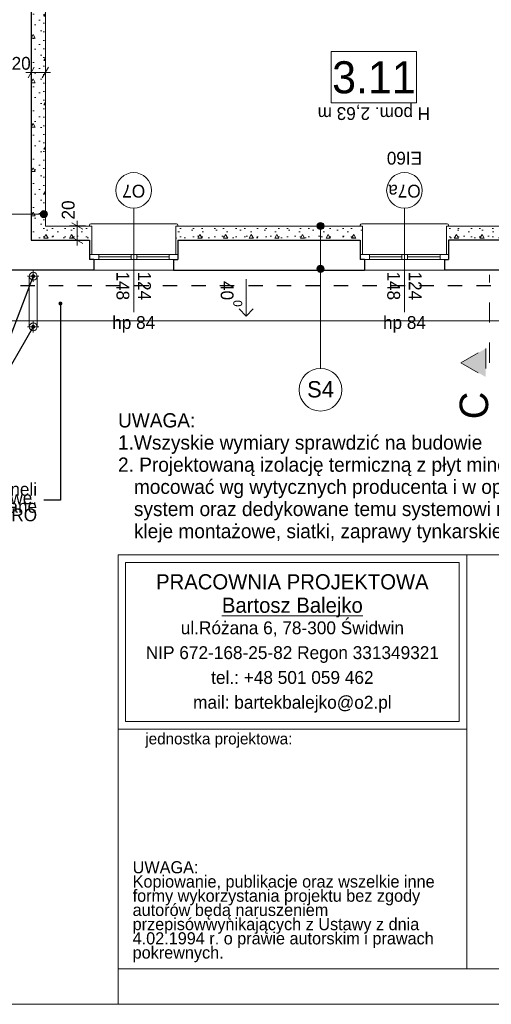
# Model space of a CAD drawing. Extents: x -145259 to -66341, y -2316 to 227384.
# Tile 130 of 143: x -87639 to -81020, y 157284 to 171111. Entities that reach past the tile are written whole.
import ezdxf

# ---------------------------------------------------------------- set-up
doc = ezdxf.new("R2010")
doc.units = 0
doc.header["$MEASUREMENT"] = 0
doc.linetypes.add('Dashed', pattern=[564.444447, 282.222223, -282.222223])
doc.linetypes.add('Przerywana', pattern=[400, 200, -200])
for name, color, linetype in [('Arch ocieplenie', 7, 'Continuous'), ('Arch opisy', 7, 'Continuous'), ('Arch wymiary', 7, 'Continuous'), ('INWENT ODWODNIENIE', 7, 'Continuous')]:
    doc.layers.add(name, color=color, linetype=linetype)
for name, color, linetype, lineweight in [('Arch ocieplenie_Nr_Pióra__21', 7, 'Continuous', 13), ('Arch opisy okien_Nr_Pióra__21', 7, 'Continuous', 13), ('Arch opisy_Nr_Pióra__1', 7, 'Continuous', 25), ('Arch opisy_Nr_Pióra__21', 7, 'Continuous', 13), ('Arch opisy_Nr_Pióra__5', 7, 'Continuous', 13), ('arch przekroje_Nr_Pióra__21', 7, 'Continuous', 13), ('arch przekroje_Nr_Pióra__5', 7, 'Continuous', 13), ('ARCH TABELA_Nr_Pióra__21', 7, 'Continuous', 13), ('ARCH TABELA_Nr_Pióra__7', 7, 'Continuous', 13), ('Arch wymiary_Nr_Pióra__21', 7, 'Continuous', 13), ('Arch wymiary_Nr_Pióra__5', 7, 'Continuous', 13), ('INWENT DACH_Nr_Pióra__21', 7, 'Continuous', 13), ('INWENT ODWODNIENIE_Nr_Pióra__21', 7, 'Continuous', 13), ('INWENT ODWODNIENIE_Nr_Pióra__5', 7, 'Continuous', 13), ('INWENT OPISY_Nr_Pióra__21', 7, 'Continuous', 13), ('INWENT OPISY_Nr_Pióra__5', 7, 'Continuous', 13), ('INWENT. OKNA_Nr_Pióra__21', 7, 'Continuous', 13), ('INWENT.ŚCIANY_Nr_Pióra__1', 7, 'Continuous', 25), ('INWENT.ŚCIANY_Nr_Pióra__21', 7, 'Continuous', 13)]:
    doc.layers.add(name, color=color, linetype=linetype, lineweight=lineweight)
doc.styles.add('GENERATED_STYLE_1', font='txt')
doc.styles.add('GENERATED_STYLE_10', font='txt')
doc.styles.add('GENERATED_STYLE_12', font='txt')
doc.styles.add('GENERATED_STYLE_5', font='txt')
doc.styles.add('GENERATED_STYLE_6', font='txt')
doc.styles.add('GENERATED_STYLE_7', font='txt')
doc.styles.add('GENERATED_STYLE_8', font='txt')
doc.styles.add('GENERATED_STYLE_9', font='txt')
doc.dimstyles.new('GENERATED_STYLE__2', dxfattribs={"dimtxt": 179.999995, "dimasz": 114, "dimexe": 0.18, "dimexo": 0, "dimgap": 0.09, "dimtad": 1, "dimtih": 1, "dimtoh": 1, "dimdec": 0, "dimlfac": 0.1, "dimzin": 0, "dimdsep": 46, "dimtxsty": 'GENERATED_STYLE_1', "dimblk": 'ARROWHEAD_2', "dimblk1": 'ARROWHEAD_2', "dimblk2": 'ARROWHEAD_2', "dimcen": 0.09, "dimclrd": 7, "dimclre": 7, "dimclrt": 7, "dimazin": 0, "dimtfac": 1, "dimtdec": 4, "dimtmove": 0, "dimatfit": 3, "dimfxl": 0, "dimtolj": 1, "dimtzin": 0, "dimarcsym": 0})
doc.dimstyles.new('GENERATED_STYLE__4', dxfattribs={"dimtxt": 179.999995, "dimasz": 114, "dimexe": 0.18, "dimexo": 0, "dimgap": 0.09, "dimtad": 1, "dimdec": 0, "dimlfac": 0.1, "dimzin": 0, "dimdsep": 46, "dimtxsty": 'GENERATED_STYLE_1', "dimblk": 'ARROWHEAD_2', "dimblk1": 'ARROWHEAD_2', "dimblk2": 'ARROWHEAD_2', "dimcen": 0.09, "dimclrd": 7, "dimclre": 7, "dimclrt": 7, "dimazin": 0, "dimtfac": 1, "dimtdec": 4, "dimtmove": 2, "dimatfit": 3, "dimfxl": 0, "dimtolj": 1, "dimtzin": 0, "dimarcsym": 0})
doc.dimstyles.new('GENERATED_STYLE__9', dxfattribs={"dimtxt": 0.18, "dimasz": 109.44, "dimexe": 0.18, "dimexo": 0.0625, "dimgap": 0.09, "dimtad": 0, "dimtih": 1, "dimtoh": 1, "dimdec": 4, "dimzin": 0, "dimdsep": 46, "dimcen": 0.09, "dimadec": 0, "dimazin": 0, "dimtfac": 1, "dimtdec": 4, "dimtmove": 0, "dimatfit": 3, "dimldrblk": 'ARROWHEAD_11', "dimfxl": 0, "dimtolj": 1, "dimtzin": 0, "dimarcsym": 0})
pattern_1 = [(0, (0, 0), (0, 623.5383), [60, -300]), (0, (180, 311.8), (0, 623.5383), [60, -300]), (60, (0, 0), (-540, 311.7692), [60, -300]), (60, (360, 0), (-540, 311.7692), [60, -300]), (120, (60, 0), (540, 311.7692), [60, -300]), (120, (420, 0), (540, 311.7692), [60, -300]), (0, (0, 60), (0, 120.000005), [0, -120.000005, 0, -180.00001]), (45, (60, 60), (-84.85282, 84.85282), [0, -90, 0, -150.000006])]

# ---------------------------------------------------------------- blocks, each defined once
blk = doc.blocks.new('Ściana_606', base_point=(-81619, 168014))
at = {"layer": 'Arch ocieplenie_Nr_Pióra__21', "linetype": 'Continuous'}
h = blk.add_hatch(dxfattribs=at)
h.set_pattern_fill('Structural_Concrete', color=256, style=0, pattern_type=2)
h.set_pattern_definition(pattern_1)
h.paths.add_polyline_path([(-81649, 168214), (-81649, 167814), (-81619, 167814), (-81619, 168014)], flags=0)
for p, q in [((-81649, 168214), (-81649, 167814)), ((-81619, 167814), (-81619, 168014)), ((-81649, 167814), (-81619, 167814))]:
    blk.add_line(p, q, dxfattribs=at)
blk = doc.blocks.new('Ściana_607', base_point=(-82859, 167814))
at = {"layer": 'Arch ocieplenie_Nr_Pióra__21', "linetype": 'Continuous'}
h = blk.add_hatch(dxfattribs=at)
h.set_pattern_fill('Structural_Concrete', color=256, style=0, pattern_type=2)
h.set_pattern_definition(pattern_1)
h.paths.add_polyline_path([(-82829, 167814), (-82829, 168214), (-82859, 168014), (-82859, 167814)], flags=0)
for p, q in [((-82829, 167814), (-82829, 168214)), ((-82859, 168014), (-82859, 167814)), ((-82859, 167814), (-82829, 167814))]:
    blk.add_line(p, q, dxfattribs=at)
blk = doc.blocks.new('Ściana_608', base_point=(-85419, 168014))
at = {"layer": 'Arch ocieplenie_Nr_Pióra__21', "linetype": 'Continuous'}
h = blk.add_hatch(dxfattribs=at)
h.set_pattern_fill('Structural_Concrete', color=256, style=0, pattern_type=2)
h.set_pattern_definition(pattern_1)
h.paths.add_polyline_path([(-85449, 168214), (-85449, 167814), (-85419, 167814), (-85419, 168014)], flags=0)
for p, q in [((-85449, 168214), (-85449, 167814)), ((-85419, 167814), (-85419, 168014)), ((-85449, 167814), (-85419, 167814))]:
    blk.add_line(p, q, dxfattribs=at)
blk = doc.blocks.new('Ściana_609', base_point=(-86659, 167814))
at = {"layer": 'Arch ocieplenie_Nr_Pióra__21', "linetype": 'Continuous'}
h = blk.add_hatch(dxfattribs=at)
h.set_pattern_fill('Structural_Concrete', color=256, style=0, pattern_type=2)
h.set_pattern_definition(pattern_1)
h.paths.add_polyline_path([(-86629, 167814), (-86629, 168214), (-86659, 168014), (-86659, 167814)], flags=0)
for p, q in [((-86629, 167814), (-86629, 168214)), ((-86659, 168014), (-86659, 167814)), ((-86659, 167814), (-86629, 167814))]:
    blk.add_line(p, q, dxfattribs=at)
blk = doc.blocks.new('Ściana_620', base_point=(-80559, 168014))
at = {"layer": 'Arch ocieplenie_Nr_Pióra__21', "linetype": 'Continuous'}
h = blk.add_hatch(dxfattribs=at)
h.set_pattern_fill('Structural_Concrete', color=256, style=0, pattern_type=2)
h.set_pattern_definition(pattern_1)
h.paths.add_polyline_path([(-80529, 168214), (-81649, 168214), (-81619, 168014), (-80559, 168014)], flags=0)
for p, q in [((-80529, 168214), (-81649, 168214)), ((-81619, 168014), (-80559, 168014))]:
    blk.add_line(p, q, dxfattribs=at)
blk = doc.blocks.new('Ściana_621', base_point=(-82859, 168014))
at = {"layer": 'Arch ocieplenie_Nr_Pióra__21', "linetype": 'Continuous'}
h = blk.add_hatch(dxfattribs=at)
h.set_pattern_fill('Structural_Concrete', color=256, style=0, pattern_type=2)
h.set_pattern_definition(pattern_1)
h.paths.add_polyline_path([(-82829, 168214), (-85449, 168214), (-85419, 168014), (-82859, 168014)], flags=0)
for p, q in [((-82829, 168214), (-85449, 168214)), ((-85419, 168014), (-82859, 168014))]:
    blk.add_line(p, q, dxfattribs=at)
blk = doc.blocks.new('Ściana_622', base_point=(-86659, 168014))
at = {"layer": 'Arch ocieplenie_Nr_Pióra__21', "linetype": 'Continuous'}
h = blk.add_hatch(dxfattribs=at)
h.set_pattern_fill('Structural_Concrete', color=256, style=0, pattern_type=2)
h.set_pattern_definition(pattern_1)
h.paths.add_polyline_path([(-86629, 168214), (-87279, 168214), (-87479, 168014), (-86659, 168014)], flags=0)
for p, q in [((-86629, 168214), (-87279, 168214)), ((-87479, 168014), (-86659, 168014))]:
    blk.add_line(p, q, dxfattribs=at)
blk = doc.blocks.new('Ściana_623', base_point=(-87479, 168014))
at = {"layer": 'Arch ocieplenie_Nr_Pióra__21', "linetype": 'Continuous'}
h = blk.add_hatch(dxfattribs=at)
h.set_pattern_fill('Structural_Concrete', color=256, style=0, pattern_type=2)
h.set_pattern_definition(pattern_1)
h.paths.add_polyline_path([(-87279, 168214), (-87279, 171494), (-87479, 171494), (-87479, 168014)], flags=0)
for p, q in [((-87279, 171494), (-87479, 171494)), ((-87479, 171494), (-87479, 168014)), ((-87279, 168214), (-87279, 171494))]:
    blk.add_line(p, q, dxfattribs=at)
blk = doc.blocks.new('Linia_107', base_point=(-84460, 167469))
at = {"layer": 'INWENT ODWODNIENIE_Nr_Pióra__21', "linetype": 'Continuous'}
for q in [(-84560, 167050), (-84360, 167050)]:
    blk.add_line((-84460, 166950), q, dxfattribs=at)
at = {"layer": 'INWENT ODWODNIENIE_Nr_Pióra__5', "linetype": 'Continuous'}
blk.add_line((-84460, 167469), (-84460, 166950), dxfattribs=at)
blk = doc.blocks.new('Linia_119', base_point=(-87299, 168380))
at = {"layer": 'Arch opisy_Nr_Pióra__21', "linetype": 'Continuous'}
for points in [[(-87849, 168380), (-87853, 168399), (-87863, 168415), (-87880, 168426), (-87899, 168430), (-87918, 168426), (-87934, 168415), (-87945, 168399), (-87949, 168380), (-87945, 168361), (-87934, 168344), (-87918, 168333), (-87899, 168330), (-87880, 168333), (-87863, 168344), (-87853, 168361)], [(-87249, 168380), (-87253, 168399), (-87263, 168415), (-87280, 168426), (-87299, 168430), (-87318, 168426), (-87334, 168415), (-87345, 168399), (-87349, 168380), (-87345, 168361), (-87334, 168344), (-87318, 168333), (-87299, 168330), (-87280, 168333), (-87263, 168344), (-87253, 168361)]]:
    blk.add_hatch(color=256, dxfattribs=at).paths.add_polyline_path(points, flags=0)
blk.add_line((-87349, 168380), (-87849, 168380), dxfattribs=at)
for centre in [(-87899, 168380), (-87299, 168380)]:
    blk.add_circle(centre, 50, dxfattribs=at)
blk = doc.blocks.new('Linia_127', base_point=(-83417, 168214))
at = {"layer": 'Arch opisy_Nr_Pióra__21', "linetype": 'Continuous'}
for points in [[(-83367, 168214), (-83370, 168233), (-83381, 168249), (-83397, 168260), (-83417, 168264), (-83436, 168260), (-83452, 168249), (-83463, 168233), (-83467, 168214), (-83463, 168194), (-83452, 168178), (-83436, 168167), (-83417, 168164), (-83397, 168167), (-83381, 168178), (-83370, 168194)], [(-83367, 167614), (-83370, 167633), (-83381, 167649), (-83397, 167660), (-83417, 167664), (-83436, 167660), (-83452, 167649), (-83463, 167633), (-83467, 167614), (-83463, 167594), (-83452, 167578), (-83436, 167567), (-83417, 167564), (-83397, 167567), (-83381, 167578), (-83370, 167594)]]:
    blk.add_hatch(color=256, dxfattribs=at).paths.add_polyline_path(points, flags=0)
blk.add_line((-83417, 168164), (-83417, 167664), dxfattribs=at)
for centre in [(-83417, 168214), (-83417, 167614)]:
    blk.add_circle(centre, 50, dxfattribs=at)
blk = doc.blocks.new('Linia_128', base_point=(-83417, 167614))
at = {"layer": 'Arch opisy_Nr_Pióra__21', "linetype": 'Continuous'}
blk.add_line((-83417, 167614), (-83417, 166215), dxfattribs=at)
blk.add_circle((-83417, 165915), 300, dxfattribs=at)
blk = doc.blocks.new('*D1606')
at = {"layer": 'Arch wymiary_Nr_Pióra__5', "linetype": 'Continuous'}
for p, q in [((-86830, 168214), (-86830, 168287)), ((-86717, 168214), (-86942, 168214)), ((-86755, 168170), (-86905, 168257)), ((-86830, 168014), (-86830, 168214)), ((-86717, 168014), (-86942, 168014)), ((-86905, 168057), (-86755, 167970)), ((-86830, 167940), (-86830, 168014))]:
    blk.add_line(p, q, dxfattribs=at)
at = {"layer": 'Arch wymiary_Nr_Pióra__21', "insert": (-86866, 168305), "char_height": 180, "attachment_point": 7, "rotation": 90, "style": 'GENERATED_STYLE_1'}
blk.add_mtext('{20}', dxfattribs=at)
blk = doc.blocks.new('ARROWHEAD_2')
at = {"color": 0, "linetype": 'Continuous', "lineweight": 0}
for p, q in [((0, 0), (-1, 0)), ((-0.38, -0.66), (0.38, 0.66))]:
    blk.add_line(p, q, dxfattribs=at)
blk = doc.blocks.new('*D1607')
at = {"layer": 'Arch wymiary_Nr_Pióra__5', "linetype": 'Continuous'}
for p, q in [((-87552, 170370), (-87479, 170370)), ((-87435, 170445), (-87522, 170295)), ((-87479, 170257), (-87479, 170482)), ((-87479, 170370), (-87279, 170370)), ((-87322, 170295), (-87235, 170445)), ((-87279, 170257), (-87279, 170482)), ((-87279, 170370), (-87205, 170370))]:
    blk.add_line(p, q, dxfattribs=at)
at = {"layer": 'Arch wymiary_Nr_Pióra__21', "insert": (-87752, 170406), "char_height": 180, "attachment_point": 7, "style": 'GENERATED_STYLE_1'}
blk.add_mtext('{20}', dxfattribs=at)
blk = doc.blocks.new('ARROWHEAD_11')
at = {"color": 0, "linetype": 'Continuous', "lineweight": 0}
blk.add_line((0, 0), (-1, 0), dxfattribs=at)
at = {"color": 0, "linetype": 'Continuous', "lineweight": 0, "const_width": 0.25, "flags": 128}
blk.add_lwpolyline([(-0.125, 0, 1), (0.125, 0, 1)], format="xyb", close=True, dxfattribs=at)

msp = doc.modelspace()

# ---------------------------------------------------------------- hatches: boundary and pattern name
at = {"layer": 'arch przekroje_Nr_Pióra__5', "linetype": 'Continuous'}
msp.add_hatch(color=256, dxfattribs=at).paths.add_polyline_path([(-81096.9, 166093.2), (-81096.9, 166493.2), (-81446.9, 166293.2)], flags=0)

# ---------------------------------------------------------------- linework, layer by layer
at = {"layer": 'Arch opisy okien_Nr_Pióra__21', "linetype": 'Continuous'}
for centre in [(-86038.7, 168713.6), (-82238.7, 168713.6)]:
    msp.add_circle(centre, 250, dxfattribs=at)
at = {"layer": 'Arch opisy_Nr_Pióra__21', "linetype": 'Continuous'}
for p, q in [((-82067.6, 170663.4), (-83267.6, 170663.4)), ((-83267.6, 170663.4), (-83267.6, 169943.4)), ((-82067.6, 169943.4), (-82067.6, 170663.4)), ((-83267.6, 169943.4), (-82067.6, 169943.4))]:
    msp.add_line(p, q, dxfattribs=at)
at = {"layer": 'arch przekroje_Nr_Pióra__5', "linetype": 'Dashed'}
for p, q in [((-81046.9, 166293.2), (-81046.9, 167528.8)), ((-81446.9, 166293.2), (-81096.9, 166493.2)), ((-81096.9, 166493.2), (-81096.9, 166093.2)), ((-81446.9, 166293.2), (-81096.9, 166093.2))]:
    msp.add_line(p, q, dxfattribs=at)
at = {"layer": 'ARCH TABELA_Nr_Pióra__21', "linetype": 'Continuous'}
for p, q in [((-86258.7, 163594.8), (-81365.1, 163594.8)), ((-86258.7, 161148), (-86258.7, 163594.8)), ((-86258.7, 157783.6), (-86258.7, 163594.8)), ((-86258.7, 163594.8), (-68758.7, 163594.8)), ((-81365.1, 163594.8), (-81365.1, 157783.6)), ((-81365.1, 161148), (-81365.1, 163594.8)), ((-86152.4, 161254.3), (-86152.4, 163488.4)), ((-86152.4, 163488.4), (-81471.5, 163488.4)), ((-81471.5, 161254.3), (-81471.5, 163488.4)), ((-81365.1, 157783.6), (-81365.1, 163194.8)), ((-86152.4, 161254.3), (-81471.5, 161254.3)), ((-86258.7, 161148), (-81365.1, 161148)), ((-86258.7, 157783.6), (-81365.1, 157783.6)), ((-86258.7, 157283.6), (-86258.7, 157783.6)), ((-86258.7, 157283.6), (-86258.7, 157783.6)), ((-86258.7, 157283.6), (-86258.7, 157783.6)), ((-68758.7, 157783.6), (-81365.1, 157783.6)), ((-68258.7, 157283.6), (-143258.7, 157283.6))]:
    msp.add_line(p, q, dxfattribs=at)
at = {"layer": 'INWENT DACH_Nr_Pióra__21', "linetype": 'Continuous'}
msp.add_line((-88498.7, 166883.6), (-72558.7, 166883.6), dxfattribs=at)
at = {"layer": 'INWENT ODWODNIENIE_Nr_Pióra__21', "linetype": 'Continuous'}
for p, q in [((-87528.7, 167508.6), (-87368.7, 167508.6)), ((-87503.7, 166798.6), (-87503.7, 167508.6)), ((-87448.7, 167588.6), (-87448.7, 167428.6)), ((-87393.7, 166798.6), (-87393.7, 167508.6)), ((-87528.7, 166798.6), (-87368.7, 166798.6)), ((-87448.7, 166878.6), (-87448.7, 166718.6))]:
    msp.add_line(p, q, dxfattribs=at)
for centre in [(-87448.7, 167508.6), (-87448.7, 166798.6)]:
    msp.add_circle(centre, 55, dxfattribs=at)
at = {"layer": 'INWENT OPISY_Nr_Pióra__21', "linetype": 'Continuous'}
for p, q in [((-86038.7, 168463.6), (-86038.7, 167003.6)), ((-82238.7, 168463.6), (-82238.7, 167003.6))]:
    msp.add_line(p, q, dxfattribs=at)
at = {"layer": 'INWENT. OKNA_Nr_Pióra__21', "linetype": 'Continuous'}
for p, q in [((-86658.7, 168223.6), (-86658.7, 168213.6)), ((-86638.7, 168243.6), (-85438.7, 168243.6)), ((-85418.7, 168223.6), (-85418.7, 168213.6)), ((-82858.7, 168223.6), (-82858.7, 168213.6)), ((-82838.7, 168243.6), (-81638.7, 168243.6)), ((-81618.7, 168223.6), (-81618.7, 168213.6)), ((-85418.7, 167813.6), (-86658.7, 167813.6)), ((-86658.7, 167743.6), (-85418.7, 167743.6)), ((-86528.7, 167743.6), (-86528.7, 167813.6)), ((-86528.7, 167778.6), (-86073.7, 167778.6)), ((-86073.7, 167743.6), (-86073.7, 167813.6)), ((-85993.7, 167743.6), (-85993.7, 167813.6)), ((-85993.7, 167778.6), (-85538.7, 167778.6)), ((-85538.7, 167743.6), (-85538.7, 167813.6)), ((-81618.7, 167813.6), (-82858.7, 167813.6)), ((-82858.7, 167743.6), (-81618.7, 167743.6)), ((-82728.7, 167743.6), (-82728.7, 167813.6)), ((-82728.7, 167778.6), (-82273.7, 167778.6)), ((-82273.7, 167743.6), (-82273.7, 167813.6)), ((-82193.7, 167743.6), (-82193.7, 167813.6)), ((-82193.7, 167778.6), (-81738.7, 167778.6)), ((-81738.7, 167743.6), (-81738.7, 167813.6))]:
    msp.add_line(p, q, dxfattribs=at)
for centre, start, end in [((-86638.7, 168223.6), 90, 180), ((-85438.7, 168223.6), 0, 90), ((-82838.7, 168223.6), 90, 180), ((-81638.7, 168223.6), 0, 90)]:
    msp.add_arc(centre, 20, start, end, dxfattribs=at)
at = {"layer": 'INWENT.ŚCIANY_Nr_Pióra__1', "linetype": 'Continuous'}
for p, q in [((-87478.7, 171493.6), (-87478.7, 168013.6)), ((-87478.7, 168013.6), (-86658.7, 168013.6)), ((-86658.7, 168013.6), (-86658.7, 167743.6)), ((-85418.7, 168013.6), (-85418.7, 167743.6)), ((-85418.7, 168013.6), (-82858.7, 168013.6)), ((-82858.7, 168013.6), (-82858.7, 167743.6)), ((-81618.7, 168013.6), (-81618.7, 167743.6)), ((-80558.7, 168013.6), (-81618.7, 168013.6)), ((-86598.7, 167743.6), (-86658.7, 167743.6)), ((-86598.7, 167743.6), (-86598.7, 167593.6)), ((-85478.7, 167743.6), (-85478.7, 167593.6)), ((-85478.7, 167743.6), (-85418.7, 167743.6)), ((-82798.7, 167743.6), (-82858.7, 167743.6)), ((-82798.7, 167743.6), (-82798.7, 167593.6)), ((-81678.7, 167743.6), (-81678.7, 167593.6)), ((-81678.7, 167743.6), (-81618.7, 167743.6)), ((-86598.7, 167593.6), (-87898.7, 167593.6)), ((-85478.7, 167593.6), (-82798.7, 167593.6)), ((-80498.7, 167593.6), (-81678.7, 167593.6))]:
    msp.add_line(p, q, dxfattribs=at)
at = {"layer": 'INWENT.ŚCIANY_Nr_Pióra__1', "linetype": 'Przerywana'}
msp.add_line((-73028.7, 167373.6), (-87898.7, 167373.6), dxfattribs=at)
at = {"layer": 'INWENT.ŚCIANY_Nr_Pióra__21', "linetype": 'Continuous'}
for p, q in [((-86598.7, 167593.6), (-85478.7, 167593.6)), ((-82798.7, 167593.6), (-81678.7, 167593.6))]:
    msp.add_line(p, q, dxfattribs=at)

# ---------------------------------------------------------------- block references
at = {"layer": 'Arch ocieplenie'}
for name, p in [('Ściana_623', (-87478.7, 168013.6)), ('Ściana_622', (-86658.7, 168013.6)), ('Ściana_609', (-86658.7, 167813.6)), ('Ściana_608', (-85418.7, 168013.6)), ('Ściana_621', (-82858.7, 168013.6)), ('Ściana_607', (-82858.7, 167813.6)), ('Ściana_606', (-81618.7, 168013.6)), ('Ściana_620', (-80558.7, 168013.6))]:
    msp.add_blockref(name, p, dxfattribs=at)
at = {"layer": 'Arch opisy', "linetype": 'Continuous'}
for name, p in [('Linia_119', (-87298.7, 168379.6)), ('Linia_127', (-83416.6, 168213.6)), ('Linia_128', (-83416.6, 167613.6))]:
    msp.add_blockref(name, p, dxfattribs=at)
at = {"layer": 'INWENT ODWODNIENIE', "linetype": 'Continuous'}
msp.add_blockref('Linia_107', (-84459.8, 167468.7), dxfattribs=at)

# ---------------------------------------------------------------- texts
at = {"layer": 'Arch opisy okien_Nr_Pióra__21', "linetype": 'Continuous', "char_height": 180, "attachment_point": 2, "rotation": 180, "style": 'GENERATED_STYLE_8'}
for s, insert in [('{EI60}', (-82238.7, 169076.1)), ('{O7}', (-86038.7, 168613.3)), ('{O7a}', (-82238.7, 168613.3))]:
    msp.add_mtext(s, dxfattribs=dict(at, insert=insert))
at = {"layer": 'Arch opisy_Nr_Pióra__1', "linetype": 'Continuous'}
for s, insert, char_height, attachment_point, style in [('{3.11}', (-82667.6, 170070.8), 450, 8, 'GENERATED_STYLE_5'), ('{S4}', (-83416.6, 166036), 230, 2, 'GENERATED_STYLE_6')]:
    msp.add_mtext(s, dxfattribs=dict(at, insert=insert, char_height=char_height, attachment_point=attachment_point, style=style))
at = {"layer": 'Arch opisy_Nr_Pióra__21', "linetype": 'Continuous', "insert": (-87395.2, 164335.7), "char_height": 180, "width": 4516.52, "attachment_point": 6, "line_spacing_factor": 0.398638, "style": 'GENERATED_STYLE_6'}
msp.add_mtext('{Istniejące pokrycie dachowe z paneli\\Pukładanych w karo zamienić na nowe.\\PPodkonstrukcja i deskowanie drewniane NRO}', dxfattribs=at)
at = {"layer": 'Arch opisy_Nr_Pióra__5', "linetype": 'Continuous', "insert": (-86258.7, 165584.8), "char_height": 200, "width": 8259.092, "attachment_point": 1, "line_spacing_factor": 0.933157, "style": 'GENERATED_STYLE_12'}
msp.add_mtext('{UWAGA:\\P1.Wszyskie wymiary sprawdzić na budowie\\P2. Projektowaną izolację termiczną z płyt mineralnych \\P   mocować wg wytycznych producenta i w oparciu o jeden \\P   system oraz dedykowane temu systemowi materiały t.j. \\P   kleje montażowe, siatki, zaprawy tynkarskie i farby etc.}', dxfattribs=at)
at = {"layer": 'arch przekroje_Nr_Pióra__21', "linetype": 'Continuous', "insert": (-81464.1, 165693.2), "char_height": 400, "attachment_point": 2, "rotation": 90, "style": 'GENERATED_STYLE_8'}
msp.add_mtext('{C}', dxfattribs=at)
at = {"layer": 'ARCH TABELA_Nr_Pióra__7', "linetype": 'Continuous', "insert": (-83811.9, 163323.5), "char_height": 212.766, "attachment_point": 2, "line_spacing_factor": 0.926719, "style": 'GENERATED_STYLE_10'}
msp.add_mtext('{PRACOWNIA PROJEKTOWA\\P\\LBartosz Balejko}', dxfattribs=at)
at = {"layer": 'ARCH TABELA_Nr_Pióra__7', "linetype": 'Continuous', "style": 'GENERATED_STYLE_9'}
for s, insert, char_height, width, attachment_point, line_spacing_factor in [('{ul.Różana 6, 78-300 Świdwin\\PNIP 672-168-25-82 Regon 331349321\\Ptel.: +48 501 059 462\\Pmail: bartekbalejko@o2.pl}', (-83811.9, 162661.5), 180.852, 7974.447, 2, 1.156383), ('{UWAGA:\\PKopiowanie, publikacje oraz wszelkie inne formy wykorzystania projektu bez zgody autorów będą naruszeniem przepisówwynikających z Ustawy z dnia 4.02.1994 r. o prawie autorskim i prawach pokrewnych.}', (-86053.6, 159293.3), 170.2128, 4483.408, 1, 0.703415)]:
    msp.add_mtext(s, dxfattribs=dict(at, insert=insert, char_height=char_height, width=width, attachment_point=attachment_point, line_spacing_factor=line_spacing_factor))
at = {"layer": 'ARCH TABELA_Nr_Pióra__7', "linetype": 'Continuous', "insert": (-85875.8, 161093.3), "char_height": 159.58, "attachment_point": 1, "style": 'GENERATED_STYLE_9'}
msp.add_mtext('{jednostka projektowa:}', dxfattribs=at)
at = {"layer": 'INWENT OPISY_Nr_Pióra__21', "linetype": 'Continuous', "insert": (-82667.6, 169702.6), "char_height": 180, "attachment_point": 2, "rotation": 180, "style": 'GENERATED_STYLE_7'}
msp.add_mtext('{H pom. 2,63 m}', dxfattribs=at)
at = {"layer": 'INWENT OPISY_Nr_Pióra__5', "linetype": 'Continuous', "char_height": 180, "width": 1346.334, "attachment_point": 2, "rotation": 270, "line_spacing_factor": 1.008888, "style": 'GENERATED_STYLE_7'}
for insert in [(-85797.5, 167373.6), (-81997.5, 167373.6)]:
    msp.add_mtext('{124\\P148}', dxfattribs=dict(at, insert=insert))
at = {"layer": 'INWENT OPISY_Nr_Pióra__5', "linetype": 'Continuous', "insert": (-84515.4, 167260.3), "char_height": 180, "attachment_point": 2, "rotation": 270, "style": 'GENERATED_STYLE_7'}
msp.add_mtext('{40\\A1{\\H0.7x;\\S0^  ;}}', dxfattribs=at)
at = {"layer": 'INWENT OPISY_Nr_Pióra__5', "linetype": 'Continuous', "char_height": 180, "attachment_point": 2, "style": 'GENERATED_STYLE_7'}
for insert in [(-86038.7, 166948), (-82238.7, 166948)]:
    msp.add_mtext('{hp 84}', dxfattribs=dict(at, insert=insert))

# ---------------------------------------------------------------- dimensions: what is measured, and where the dimension line sits
at = {"layer": 'Arch wymiary', "linetype": 'Continuous'}
dim = msp.add_linear_dim(base=(-87478.7, 170369.7), p1=(-87478.7, 169753.6), p2=(-87278.7, 169753.6), dimstyle='GENERATED_STYLE__2', dxfattribs=at)
dim.commit()
dim.dimension.update_dxf_attribs({"geometry": '*D1607', "text_midpoint": (-87615.9, 170495.7)})
dim = msp.add_linear_dim(base=(-86829.9, 168013.6), p1=(-87068.7, 168013.6), p2=(-87068.7, 168213.6), angle=90, dimstyle='GENERATED_STYLE__4', dxfattribs=at)
dim.commit()
dim.dimension.update_dxf_attribs({"geometry": '*D1606', "text_midpoint": (-86955.9, 168441.9)})

# ---------------------------------------------------------------- leaders
at = {"layer": 'Arch opisy_Nr_Pióra__21', "linetype": 'Continuous', "annotation_type": 0, "has_hookline": 1, "hookline_direction": 1, "text_width": 4491.4}
msp.add_leader([(-87067, 167125.6), (-87067, 164361.5), (-87298.1, 164361.5)], dimstyle='GENERATED_STYLE__9', dxfattribs=at)
at = {"layer": 'INWENT OPISY_Nr_Pióra__21', "linetype": 'Continuous', "annotation_type": 0, "has_hookline": 1, "hookline_direction": 1, "text_width": 437.1}
for points in [[(-87448.7, 167508.6), (-88257.4, 165398.9), (-88632.3, 165398.9)], [(-87448.7, 166798.6), (-88257.4, 165398.9), (-88632.3, 165398.9)]]:
    msp.add_leader(points, dimstyle='GENERATED_STYLE__9', dxfattribs=at)

doc.saveas('drawing.dxf')
